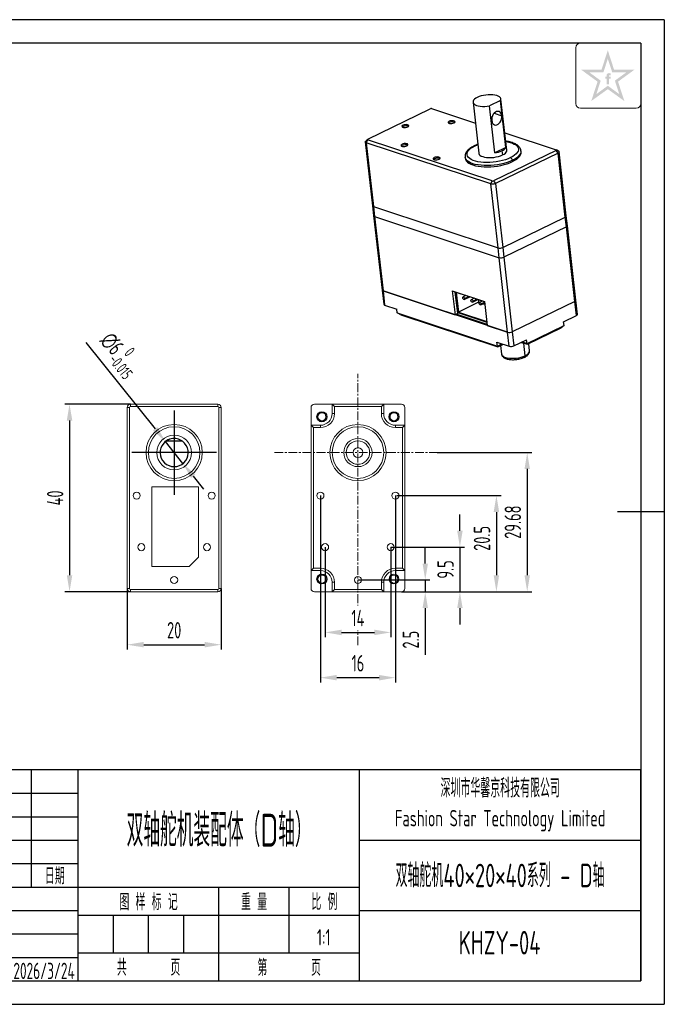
# Model space of a CAD drawing. Header units: inches. Extents: x -274 to 24, y 482 to 692.
# Tile 2 of 2: x -114 to 24, y 482 to 692. Entities that reach past the tile are written whole.
import ezdxf
from ezdxf.enums import TextEntityAlignment as Align

# ---------------------------------------------------------------- set-up
doc = ezdxf.new("R2010")
doc.units = ezdxf.units.IN
doc.header["$MEASUREMENT"] = 0
doc.header["$PDMODE"] = 3
doc.header["$PDSIZE"] = 0.3125
doc.linetypes.add('CENTER', pattern=[0.6, 0.375, -0.075, 0.075, -0.075])
doc.linetypes.add('CENTER2', pattern=[28.575, 19.05, -3.175, 3.175, -3.175])
doc.layers.get('0').update_dxf_attribs({"linetype": 'CONTINUOUS'})
doc.layers.get('Defpoints').update_dxf_attribs({"linetype": 'CONTINUOUS'})
for name, color, linetype in [('1轮廓实线层', 7, 'CONTINUOUS'), ('2细线层', 4, 'CONTINUOUS'), ('3中心线层', 1, 'CENTER2'), ('6文字层', 3, 'CONTINUOUS'), ('7标注层', 4, 'CONTINUOUS'), ('图框层', 7, 'CONTINUOUS')]:
    doc.layers.add(name, color=color, linetype=linetype)
doc.styles.add('PC_TEXTSTYLE', font='ISOCP.SHX', dxfattribs={"width": 0.707, "bigfont": 'GBCBIG.SHX'})
doc.styles.add('PC_TEXTSTYLE4', font='ISOCP.SHX', dxfattribs={"width": 0.707, "bigfont": 'GBCBIG.SHX'})
doc.dimstyles.new('GB_DIAMETER', dxfattribs={"dimtxt": 3.5, "dimasz": 3.5, "dimexe": 1, "dimexo": 0, "dimgap": 1.5, "dimtad": 1, "dimjust": 4, "dimdsep": 46, "dimtxsty": 'PC_TEXTSTYLE', "dimcen": 0, "dimclrd": 256, "dimclrt": 3, "dimadec": 0, "dimazin": 2, "dimtp": 0.1, "dimtm": 0.1, "dimtfac": 0.71, "dimtdec": 3, "dimtmove": 0, "dimatfit": 2, "dimfxl": 1, "dimtfill": 1, "dimarcsym": 0})
doc.dimstyles.new('GB_LINEAR', dxfattribs={"dimtxt": 3.5, "dimasz": 3.5, "dimexe": 1, "dimexo": 0, "dimgap": 1.5, "dimtad": 1, "dimdsep": 46, "dimtxsty": 'PC_TEXTSTYLE', "dimcen": 0, "dimclrd": 256, "dimclrt": 3, "dimadec": 0, "dimazin": 2, "dimtp": 0.1, "dimtm": 0.1, "dimtfac": 0.71, "dimtdec": 3, "dimtmove": 0, "dimatfit": 3, "dimfxl": 1, "dimtfill": 1, "dimarcsym": 0})

# ---------------------------------------------------------------- blocks, each defined once
blk = doc.blocks.new('*D8')
at = {"layer": '7标注层', "color": 0, "lineweight": -2}
for p, q in [((-90.06, 610.26), (-104.08, 610.26)), ((-90.06, 570.26), (-104.08, 570.26))]:
    blk.add_line(p, q, dxfattribs=at)
at = {"layer": '7标注层', "lineweight": -2}
blk.add_line((-103.08, 606.76), (-103.08, 573.76), dxfattribs=at)
at = {"layer": '7标注层'}
for points in [[(-102.49, 606.76), (-103.66, 606.76), (-103.08, 610.26)], [(-103.66, 573.76), (-102.49, 573.76), (-103.08, 570.26)]]:
    blk.add_solid(points, dxfattribs=at)
at = {"layer": 'Defpoints', "color": 0}
for p in [(-90.06, 610.26), (-103.08, 570.26), (-90.06, 570.26)]:
    blk.add_point(p, dxfattribs=at)
at = {"layer": '7标注层', "color": 3, "insert": (-106.15, 590.26), "char_height": 3.5, "attachment_point": 5, "rotation": 90, "style": 'PC_TEXTSTYLE', "bg_fill": 3, "box_fill_scale": 1.25, "bg_fill_color": 257, "bg_fill_transparency": 0}
blk.add_mtext('40', dxfattribs=at)
blk = doc.blocks.new('*D9')
at = {"layer": '7标注层', "color": 0, "lineweight": -2}
for p, q in [((-90.76, 570.96), (-90.76, 557.96)), ((-70.76, 570.96), (-70.76, 557.96))]:
    blk.add_line(p, q, dxfattribs=at)
at = {"layer": '7标注层', "lineweight": -2}
blk.add_line((-87.26, 558.96), (-74.26, 558.96), dxfattribs=at)
at = {"layer": '7标注层'}
for points in [[(-87.26, 559.55), (-87.26, 558.38), (-90.76, 558.96)], [(-74.26, 558.38), (-74.26, 559.55), (-70.76, 558.96)]]:
    blk.add_solid(points, dxfattribs=at)
at = {"layer": 'Defpoints', "color": 0}
for p in [(-90.76, 570.96), (-70.76, 570.96), (-70.76, 558.96)]:
    blk.add_point(p, dxfattribs=at)
at = {"layer": '7标注层', "color": 3, "insert": (-80.76, 562.04), "char_height": 3.5, "attachment_point": 5, "style": 'PC_TEXTSTYLE', "bg_fill": 3, "box_fill_scale": 1.25, "bg_fill_color": 257, "bg_fill_transparency": 0}
blk.add_mtext('20', dxfattribs=at)
blk = doc.blocks.new('*D10')
at = {"layer": '7标注层', "lineweight": -2}
for p, q in [((-99.57, 623.43), (-84.82, 605.01)), ((-78.89, 597.6), (-82.64, 602.28)), ((-76.7, 594.87), (-74.51, 592.13))]:
    blk.add_line(p, q, dxfattribs=at)
at = {"layer": '7标注层', "color": 0, "lineweight": -2}
blk.add_arc((-80.76, 599.94), 3, 109.5013, 138.1897, dxfattribs=at)
at = {"layer": '7标注层'}
for points in [[(-85.28, 604.65), (-84.37, 605.38), (-82.64, 602.28)], [(-76.24, 595.23), (-77.15, 594.5), (-78.89, 597.6)]]:
    blk.add_solid(points, dxfattribs=at)
at = {"layer": 'Defpoints', "color": 0}
for p in [(-82.64, 602.28), (-78.89, 597.6)]:
    blk.add_point(p, dxfattribs=at)
at = {"layer": '7标注层', "color": 3, "insert": (-92.16, 621.02), "char_height": 3.5, "attachment_point": 5, "rotation": 308.6894, "style": 'PC_TEXTSTYLE', "bg_fill": 3, "box_fill_scale": 1.25, "bg_fill_color": 257, "bg_fill_transparency": 0}
blk.add_mtext('{\\A1;∅6{}{\\H0.71x;\\C2;\\S 0^ -0.015;}}', dxfattribs=at)
blk = doc.blocks.new('*D11')
at = {"layer": '7标注层', "color": 0, "lineweight": -2}
for p, q in [((-49.57, 590.76), (-49.57, 550.93)), ((-33.57, 590.76), (-33.57, 550.93))]:
    blk.add_line(p, q, dxfattribs=at)
at = {"layer": '7标注层', "lineweight": -2}
blk.add_line((-46.07, 551.93), (-37.07, 551.93), dxfattribs=at)
at = {"layer": '7标注层'}
for points in [[(-46.07, 552.51), (-46.07, 551.34), (-49.57, 551.93)], [(-37.07, 551.34), (-37.07, 552.51), (-33.57, 551.93)]]:
    blk.add_solid(points, dxfattribs=at)
at = {"layer": 'Defpoints', "color": 0}
for p in [(-49.57, 590.76), (-33.57, 590.76), (-33.57, 551.93)]:
    blk.add_point(p, dxfattribs=at)
at = {"layer": '7标注层', "color": 3, "insert": (-41.57, 555), "char_height": 3.5, "attachment_point": 5, "style": 'PC_TEXTSTYLE', "bg_fill": 3, "box_fill_scale": 1.25, "bg_fill_color": 257, "bg_fill_transparency": 0}
blk.add_mtext('16', dxfattribs=at)
blk = doc.blocks.new('*D12')
at = {"layer": '7标注层', "color": 0, "lineweight": -2}
for p, q in [((-48.57, 579.76), (-48.57, 560.58)), ((-34.57, 579.76), (-34.57, 560.58))]:
    blk.add_line(p, q, dxfattribs=at)
at = {"layer": '7标注层', "lineweight": -2}
blk.add_line((-45.07, 561.58), (-38.07, 561.58), dxfattribs=at)
at = {"layer": '7标注层'}
for points in [[(-45.07, 562.16), (-45.07, 560.99), (-48.57, 561.58)], [(-38.07, 560.99), (-38.07, 562.16), (-34.57, 561.58)]]:
    blk.add_solid(points, dxfattribs=at)
at = {"layer": 'Defpoints', "color": 0}
for p in [(-48.57, 579.76), (-34.57, 579.76), (-34.57, 561.58)]:
    blk.add_point(p, dxfattribs=at)
at = {"layer": '7标注层', "color": 3, "insert": (-41.57, 564.65), "char_height": 3.5, "attachment_point": 5, "style": 'PC_TEXTSTYLE', "bg_fill": 3, "box_fill_scale": 1.25, "bg_fill_color": 257, "bg_fill_transparency": 0}
blk.add_mtext('14', dxfattribs=at)
blk = doc.blocks.new('*D13')
at = {"layer": '7标注层', "lineweight": -2}
for p, q in [((-27.21, 576.26), (-27.21, 579.76)), ((-27.21, 572.76), (-27.21, 570.26)), ((-27.21, 566.76), (-27.21, 556.8))]:
    blk.add_line(p, q, dxfattribs=at)
at = {"layer": '7标注层', "color": 0, "lineweight": -2}
for p, q in [((-41.57, 572.76), (-26.21, 572.76)), ((-32.27, 570.26), (-26.21, 570.26))]:
    blk.add_line(p, q, dxfattribs=at)
at = {"layer": '7标注层'}
for points in [[(-27.79, 576.26), (-26.63, 576.26), (-27.21, 572.76)], [(-26.63, 566.76), (-27.79, 566.76), (-27.21, 570.26)]]:
    blk.add_solid(points, dxfattribs=at)
at = {"layer": 'Defpoints', "color": 0}
for p in [(-41.57, 572.76), (-32.27, 570.26), (-27.21, 570.26)]:
    blk.add_point(p, dxfattribs=at)
at = {"layer": '7标注层', "color": 3, "insert": (-30.29, 560.03), "char_height": 3.5, "attachment_point": 5, "rotation": 90, "style": 'PC_TEXTSTYLE', "bg_fill": 3, "box_fill_scale": 1.25, "bg_fill_color": 257, "bg_fill_transparency": 0}
blk.add_mtext('2.5', dxfattribs=at)
blk = doc.blocks.new('*D14')
at = {"layer": '7标注层', "lineweight": -2}
for p, q in [((-19.82, 583.26), (-19.82, 586.76)), ((-19.82, 579.76), (-19.82, 570.26)), ((-19.82, 566.76), (-19.82, 563.26))]:
    blk.add_line(p, q, dxfattribs=at)
at = {"layer": '7标注层', "color": 0, "lineweight": -2}
for p, q in [((-34.57, 579.76), (-18.82, 579.76)), ((-28.57, 570.26), (-18.82, 570.26))]:
    blk.add_line(p, q, dxfattribs=at)
at = {"layer": '7标注层'}
for points in [[(-20.4, 583.26), (-19.23, 583.26), (-19.82, 579.76)], [(-19.23, 566.76), (-20.4, 566.76), (-19.82, 570.26)]]:
    blk.add_solid(points, dxfattribs=at)
at = {"layer": 'Defpoints', "color": 0}
for p in [(-34.57, 579.76), (-28.57, 570.26), (-19.82, 570.26)]:
    blk.add_point(p, dxfattribs=at)
at = {"layer": '7标注层', "color": 3, "insert": (-22.89, 575.01), "char_height": 3.5, "attachment_point": 5, "rotation": 90, "style": 'PC_TEXTSTYLE', "bg_fill": 3, "box_fill_scale": 1.25, "bg_fill_color": 257, "bg_fill_transparency": 0}
blk.add_mtext('9.5', dxfattribs=at)
blk = doc.blocks.new('*D15')
at = {"layer": '7标注层', "color": 0, "lineweight": -2}
for p, q in [((-33.28, 590.76), (-11.03, 590.76)), ((-21.08, 570.26), (-11.03, 570.26))]:
    blk.add_line(p, q, dxfattribs=at)
at = {"layer": '7标注层', "lineweight": -2}
blk.add_line((-12.03, 587.26), (-12.03, 573.76), dxfattribs=at)
at = {"layer": '7标注层'}
for points in [[(-11.45, 587.26), (-12.62, 587.26), (-12.03, 590.76)], [(-12.62, 573.76), (-11.45, 573.76), (-12.03, 570.26)]]:
    blk.add_solid(points, dxfattribs=at)
at = {"layer": 'Defpoints', "color": 0}
for p in [(-33.28, 590.76), (-21.08, 570.26), (-12.03, 570.26)]:
    blk.add_point(p, dxfattribs=at)
at = {"layer": '7标注层', "color": 3, "insert": (-15.11, 581.63), "char_height": 3.5, "attachment_point": 5, "rotation": 90, "style": 'PC_TEXTSTYLE', "bg_fill": 3, "box_fill_scale": 1.25, "bg_fill_color": 257, "bg_fill_transparency": 0}
blk.add_mtext('20.5', dxfattribs=at)
blk = doc.blocks.new('*D16')
at = {"layer": '7标注层', "color": 0, "lineweight": -2}
for p, q in [((-24.65, 599.94), (-4.46, 599.94)), ((-14.36, 570.26), (-4.46, 570.26))]:
    blk.add_line(p, q, dxfattribs=at)
at = {"layer": '7标注层', "lineweight": -2}
blk.add_line((-5.46, 596.44), (-5.46, 573.76), dxfattribs=at)
at = {"layer": '7标注层'}
for points in [[(-4.88, 596.44), (-6.04, 596.44), (-5.46, 599.94)], [(-6.04, 573.76), (-4.88, 573.76), (-5.46, 570.26)]]:
    blk.add_solid(points, dxfattribs=at)
at = {"layer": 'Defpoints', "color": 0}
for p in [(-24.65, 599.94), (-14.36, 570.26), (-5.46, 570.26)]:
    blk.add_point(p, dxfattribs=at)
at = {"layer": '7标注层', "color": 3, "insert": (-8.53, 585.1), "char_height": 3.5, "attachment_point": 5, "rotation": 90, "style": 'PC_TEXTSTYLE', "bg_fill": 3, "box_fill_scale": 1.25, "bg_fill_color": 257, "bg_fill_transparency": 0}
blk.add_mtext('29.68', dxfattribs=at)
blk = doc.blocks.new('ZwmFrameMain_A4^_^无分区图框^_^landscape')
at = {"layer": '1轮廓实线层'}
for p, q in [((267, 200), (0, 200)), ((267, 200), (267, 0)), ((272, 100), (262, 100)), ((0, 0), (267, 0))]:
    blk.add_line(p, q, dxfattribs=at)
at = {"layer": '2细线层'}
for p, q in [((272, 205), (-25, 205)), ((272, 205), (272, -5)), ((-25, -5), (272, -5))]:
    blk.add_line(p, q, dxfattribs=at)
blk = doc.blocks.new('ZwmFrameMain_标题栏1')
at = {"layer": '1轮廓实线层'}
for p, q in [((0, 45), (-180, 45)), ((-130, 20), (-130, 45)), ((-120, 0), (-120, 45)), ((0, 0), (0, 45)), ((-60, 30), (0, 30)), ((-180, 20), (-60, 20)), ((-60, 15), (0, 15)), ((-180, 0), (0, 0))]:
    blk.add_line(p, q, dxfattribs=at)
at = {"layer": '1轮廓实线层', "color": 7}
for p, q in [((-60, 0), (-60, 45)), ((-180, 25), (-120, 25))]:
    blk.add_line(p, q, dxfattribs=at)
at = {"layer": '2细线层'}
for p, q in [((-180, 40), (-120, 40)), ((-180, 35), (-120, 35)), ((-180, 30), (-120, 30)), ((-90, 0), (-90, 20)), ((-75, 6), (-75, 20)), ((-180, 15), (-120, 15)), ((-120, 14), (-60, 14)), ((-112.5, 6), (-112.5, 14)), ((-105, 6), (-105, 14)), ((-97.5, 6), (-97.5, 14)), ((-180, 10), (-120, 10)), ((-180, 5), (-120, 5)), ((-120, 6), (-60, 6))]:
    blk.add_line(p, q, dxfattribs=at)
at = {"layer": '6文字层', "style": 'PC_TEXTSTYLE', "width": 0.667}
for s, p in [(' 日期 ', (-125, 22.5)), (' 图 样 标 记 ', (-105, 17)), (' 重 量 ', (-82.5, 17)), (' 比 例 ', (-67.5, 17)), ('共       页', (-105, 3)), ('第       页', (-75, 3))]:
    blk.add_text(s, height=3.5, dxfattribs=at).set_placement(p, align=Align.MIDDLE)
at = {"layer": '6文字层', "style": 'PC_TEXTSTYLE', "flags": 8}
for tag, height, width, p, p2 in [('企业名称', 5, 3.445461, (-54.29, 34.82), (-5.27, 34.82)), ('产品名称或材料标记', 7, 1.034456, (-113.46, 28.64), (-66.42, 28.64)), ('图样名称', 5, 3.480264, (-54.79, 19.98), (-5.27, 19.98)), ('标准化', 3.5, 1.756036, (-133.83, 15.37), (-120.75, 15.37)), ('重量', 3.5, 2.448074, (-88.46, 7.54), (-76.55, 7.54)), ('比例', 3.5, 2.367734, (-73.35, 7.54), (-61.93, 7.54)), ('图样代号', 5, 3.489916, (-54.79, 5.63), (-5.52, 5.63)), ('审核', 3.5, 2.723972, (-163.99, 5.37), (-150.63, 5.37)), ('工艺', 3.5, 2.851598, (-164.21, 0.37), (-150.89, 0.37)), ('日期', 3.5, 2.733185, (-133.83, 0.37), (-120.75, 0.37)), ('共几页', 3.5, 0.953151, (-108.58, 1.48), (-101.56, 1.48))]:
    blk.add_attdef(tag, text='', height=height, dxfattribs=dict(at, width=width)).set_placement(p, p2, align=Align.FIT)
at = {"layer": '6文字层', "style": 'PC_TEXTSTYLE', "width": 9.901758, "flags": 8}
blk.add_attdef('设计', text='', height=3.5, rotation=359.5768, dxfattribs=at).set_placement((-164.23, 15.37), (-150.37, 15.27), align=Align.FIT)
at = {"layer": '6文字层', "color": 3, "style": 'PC_TEXTSTYLE', "width": 0.96618, "flags": 8}
blk.add_attdef('第几页', text='', height=3.5, dxfattribs=at).set_placement((-78.29, 1.5), (-71.16, 1.5), align=Align.FIT)
at = {"layer": '6文字层', "color": 0, "style": 'PC_TEXTSTYLE', "width": 0.715273, "flags": 8}
blk.add_attdef('图纸张数', text='', height=3.5, dxfattribs=at).set_placement((-2.66, -3.87), (4.46, -3.87), align=Align.FIT)

msp = doc.modelspace()

# ---------------------------------------------------------------- hatches: boundary and pattern name
at = {"layer": '6文字层', "lineweight": 5}
h = msp.add_hatch(color=2, dxfattribs=at)
edge = h.paths.add_edge_path(flags=0)
edge.add_line((11.95, 679.681), (12.346, 679.681))
edge.add_line((12.346, 679.681), (12.346, 680.107))
edge.add_line((12.346, 680.107), (11.955, 680.107))
edge.add_line((11.955, 680.107), (11.955, 680.315))
edge.add_spline(control_points=[(11.955, 680.315), (11.954, 680.34), (11.953, 680.436), (12.142, 680.406), (12.26, 680.389), (12.327, 680.371), (12.355, 680.364)], knot_values=[0, 0, 0, 0, 1.4943482, 5.8188355, 8.4876202, 10.3632598, 10.3632598, 10.3632598, 10.3632598], degree=3, periodic=0)
edge.add_line((12.355, 680.364), (12.355, 680.801))
edge.add_spline(control_points=[(12.355, 680.801), (12.283, 680.818), (12.11, 680.859), (11.862, 680.88), (11.633, 680.776), (11.517, 680.632), (11.498, 680.522), (11.493, 680.491)], knot_values=[0, 0, 0, 0, 4.9341397, 11.9452686, 16.0265909, 21.3569295, 23.4510995, 23.4510995, 23.4510995, 23.4510995], degree=3, periodic=0)
edge.add_line((11.493, 680.491), (11.493, 680.107))
edge.add_line((11.493, 680.107), (11.206, 680.107))
edge.add_line((11.206, 680.107), (11.206, 679.681))
edge.add_line((11.206, 679.681), (11.496, 679.681))
edge.add_line((11.496, 679.681), (11.496, 678.491))
edge.add_line((11.496, 678.491), (11.95, 678.491))
edge.add_line((11.95, 678.491), (11.95, 679.681))
h.paths.add_polyline_path([(17.406, 681.595), (13.066, 681.595), (11.726, 685.735), (10.386, 681.595), (6.046, 681.595), (9.54, 679.047), (8.2, 674.918), (11.726, 677.443), (15.252, 674.918), (13.912, 679.047)])
h.paths.add_polyline_path([(13.24, 679.259), (14.172, 676.386), (11.726, 678.176), (9.28, 676.386), (10.212, 679.259), (7.759, 681.048), (10.791, 681.048), (11.726, 683.935), (12.661, 681.048), (15.693, 681.048)], flags=16)

# ---------------------------------------------------------------- linework, layer by layer
at = {"color": 7, "linetype": 'Continuous', "lineweight": 25}
for p, q in [((-17.023, 674.667), (-15.787, 663.76)), ((-11.13, 675.014), (-13.51, 673.856)), ((-9.997, 665.016), (-11.13, 675.014)), ((-9.825, 664.436), (-11.061, 675.343)), ((-39.49, 666.773), (-26.141, 673.267)), ((-25.86, 673.292), (-16.517, 670.199)), ((-12.377, 663.858), (-13.51, 673.856)), ((-22.079, 670.311), (-22.11, 670.584)), ((-31.924, 669.463), (-31.955, 669.735)), ((-10.243, 668.123), (0.723, 664.494)), ((-39.997, 666.194), (-38.452, 652.56)), ((-39.535, 666.743), (-39.948, 666.318)), ((-39.496, 666.658), (-39.804, 666.028)), ((-13.22, 657.231), (-39.804, 666.028)), ((-39.804, 666.028), (-38.258, 652.395)), ((-12.913, 657.86), (-39.496, 666.658)), ((-32.127, 665.423), (-32.158, 665.696)), ((0.718, 664.378), (-12.632, 657.884)), ((-9.997, 665.016), (-12.377, 663.858)), ((1.113, 663.81), (-12.236, 657.316)), ((-6.762, 664.046), (-6.792, 664.319)), ((1.113, 663.81), (0.718, 664.378)), ((1.251, 664.158), (0.754, 664.48)), ((2.659, 650.176), (1.113, 663.81)), ((2.872, 650.415), (1.327, 664.048)), ((-25.269, 662.567), (-25.3, 662.839)), ((-18.716, 662.968), (-18.685, 662.695)), ((-8.622, 662.276), (-8.591, 662.003)), ((-13.22, 657.231), (-12.913, 657.86)), ((-12.632, 657.884), (-12.236, 657.316)), ((-12.236, 657.316), (-10.691, 643.682)), ((-11.675, 643.597), (-13.22, 657.231)), ((-38.452, 652.56), (-38.215, 650.47)), ((-38.258, 652.395), (-11.675, 643.597)), ((-38.258, 652.395), (-38.022, 650.304)), ((-38.215, 650.47), (-36.412, 634.564)), ((-38.022, 650.304), (-11.438, 641.506)), ((-38.022, 650.304), (-36.219, 634.398)), ((-10.691, 643.682), (2.659, 650.176)), ((2.896, 648.086), (2.659, 650.176)), ((3.109, 648.324), (2.872, 650.415)), ((2.896, 648.086), (-10.454, 641.591)), ((4.698, 632.18), (2.896, 648.086)), ((4.912, 632.418), (3.109, 648.324)), ((-11.438, 641.506), (-11.675, 643.597)), ((-10.691, 643.682), (-10.454, 641.591)), ((-9.636, 625.6), (-11.438, 641.506)), ((-10.454, 641.591), (-8.651, 625.685)), ((-36.412, 634.564), (-36.072, 631.564)), ((-36.219, 634.398), (-20.863, 629.316)), ((-9.636, 625.6), (-36.219, 634.398)), ((-36.219, 634.398), (-35.879, 631.398)), ((-21.44, 634.406), (-14.553, 632.127)), ((-21.44, 634.406), (-20.863, 629.316)), ((-20.281, 629.599), (-20.802, 634.195)), ((-20.249, 629.778), (-20.748, 634.177)), ((-18.2, 633.299), (-20.606, 634.095)), ((-20.606, 634.095), (-20.132, 629.914)), ((-18.553, 633.416), (-19.147, 633.127)), ((-18.885, 632.587), (-17.694, 633.166)), ((-18.204, 633.335), (-18.2, 633.299)), ((-18.158, 633.32), (-18.2, 633.299)), ((-16.761, 632.858), (-17.398, 632.548)), ((-17.136, 632.008), (-15.987, 632.567)), ((-16.472, 632.762), (-16.468, 632.726)), ((-14.549, 632.091), (-16.468, 632.726)), ((-15.885, 632.533), (-15.826, 632.009)), ((-15.054, 632.258), (-15.649, 631.969)), ((-14.553, 632.127), (-13.976, 627.037)), ((4.698, 632.18), (-8.651, 625.685)), ((5.038, 629.18), (4.698, 632.18)), ((5.252, 629.418), (4.912, 632.418)), ((-35.879, 631.398), (-33.262, 630.532)), ((-33.169, 629.714), (-33.262, 630.532)), ((-15.826, 632.009), (-20.132, 629.914)), ((-15.826, 632.009), (-15.668, 631.957)), ((-15.387, 631.429), (-14.522, 631.85)), ((-14.855, 631.688), (-14.49, 631.567)), ((-33.169, 629.714), (-11.82, 622.649)), ((-32.415, 629.321), (-33.169, 629.714)), ((-32.415, 629.321), (-11.754, 622.483)), ((-20.281, 629.599), (-20.863, 629.316)), ((-20.64, 629.425), (-13.998, 627.226)), ((-14.001, 627.259), (-20.602, 629.443)), ((-20.249, 629.778), (-14.055, 627.728)), ((-20.132, 629.914), (-14.075, 627.91)), ((2.311, 627.853), (5.038, 629.18)), ((-13.976, 627.037), (-9.636, 625.6)), ((-5.491, 623.194), (2.404, 627.035)), ((-5.425, 623.029), (1.752, 626.52)), ((2.404, 627.035), (1.752, 626.52)), ((2.404, 627.035), (2.311, 627.853)), ((-9.296, 622.601), (-9.636, 625.6)), ((-8.651, 625.685), (-8.311, 622.686)), ((-8.311, 622.686), (-5.584, 624.013)), ((-5.491, 623.194), (-5.584, 624.013)), ((-11.913, 623.467), (-9.296, 622.601)), ((-11.82, 622.649), (-11.913, 623.467)), ((-11.82, 622.649), (-10.857, 623.118)), ((-11.82, 622.649), (-11.754, 622.483)), ((-11.754, 622.483), (-10.677, 623.007)), ((-11.142, 622.78), (-10.935, 620.95)), ((-10.677, 623.007), (-10.609, 623.035)), ((-6.751, 623.445), (-6.458, 623.37)), ((-6.547, 623.544), (-5.491, 623.194)), ((-6.458, 623.37), (-5.425, 623.029)), ((-5.425, 623.029), (-5.491, 623.194)), ((-4.973, 621.625), (-5.147, 623.164)), ((-82.406, 602.439), (-79.117, 602.439))]:
    msp.add_line(p, q, dxfattribs=at)
at = {"color": 8, "linetype": 'Continuous', "lineweight": 25}
for p, q in [((-12.511, 672.316), (-10.883, 671.778)), ((-10.843, 664.323), (-10.74, 663.414)), ((-18.809, 632.789), (-17.896, 633.233)), ((-17.06, 632.21), (-16.189, 632.633)), ((-15.312, 631.631), (-14.539, 632.006)), ((-10.677, 623.007), (-10.643, 623.047)), ((-6.644, 623.497), (-6.458, 623.37)), ((-5.888, 620.604), (-6.192, 623.282))]:
    msp.add_line(p, q, dxfattribs=at)
at = {"color": 1, "linetype": 'CENTER', "lineweight": 0, "ltscale": 5}
for p, q in [((-41.567, 558.834), (-41.567, 616.719)), ((-59.388, 599.939), (-24.651, 599.939))]:
    msp.add_line(p, q, dxfattribs=at)
at = {"color": 7, "lineweight": 0}
for p, q in [((-90.261, 609.564), (-90.761, 609.564)), ((-90.761, 609.564), (-90.761, 570.964)), ((-90.261, 609.564), (-90.261, 570.964)), ((-71.461, 610.264), (-90.061, 610.264)), ((-90.061, 609.764), (-90.061, 610.264)), ((-71.461, 609.764), (-90.061, 609.764)), ((-71.461, 609.764), (-71.461, 610.264)), ((-71.261, 609.564), (-70.761, 609.564)), ((-71.261, 570.964), (-71.261, 609.564)), ((-70.761, 570.964), (-70.761, 609.564)), ((-90.261, 570.964), (-90.761, 570.964)), ((-90.061, 570.764), (-90.061, 570.264)), ((-90.061, 570.764), (-71.461, 570.764)), ((-90.061, 570.264), (-71.461, 570.264)), ((-71.461, 570.764), (-71.461, 570.264)), ((-71.261, 570.964), (-70.761, 570.964))]:
    msp.add_line(p, q, dxfattribs=at)
at = {"color": 7, "linetype": 'Continuous', "lineweight": 0}
for p, q in [((-51.567, 609.564), (-51.567, 570.964)), ((-32.267, 610.264), (-50.867, 610.264)), ((-47.067, 610.264), (-46.567, 609.764)), ((-47.067, 610.264), (-47.067, 608.264)), ((-36.567, 609.764), (-46.567, 609.764)), ((-46.567, 609.764), (-46.567, 608.264)), ((-36.567, 609.764), (-36.067, 610.264)), ((-36.567, 608.264), (-36.567, 609.764)), ((-36.067, 608.264), (-36.067, 610.264)), ((-31.567, 570.964), (-31.567, 609.564)), ((-46.567, 608.264), (-47.067, 608.264)), ((-36.567, 608.264), (-36.067, 608.264)), ((-49.567, 605.764), (-51.567, 605.764)), ((-51.067, 605.264), (-51.567, 605.764)), ((-49.567, 605.264), (-51.067, 605.264)), ((-51.067, 605.264), (-51.067, 575.264)), ((-49.567, 605.264), (-49.567, 605.764)), ((-31.567, 605.764), (-33.567, 605.764)), ((-33.567, 605.264), (-33.567, 605.764)), ((-32.067, 605.264), (-33.567, 605.264)), ((-31.567, 605.764), (-32.067, 605.264)), ((-32.067, 575.264), (-32.067, 605.264)), ((-85.539, 592.631), (-85.539, 575.631)), ((-75.539, 592.631), (-85.539, 592.631)), ((-75.539, 577.631), (-75.539, 592.631)), ((-75.539, 577.631), (-77.539, 575.631)), ((-85.539, 575.631), (-77.539, 575.631)), ((-51.567, 574.764), (-51.067, 575.264)), ((-51.567, 574.764), (-49.567, 574.764)), ((-51.067, 575.264), (-49.567, 575.264)), ((-49.567, 575.264), (-49.567, 574.764)), ((-33.567, 575.264), (-33.567, 574.764)), ((-33.567, 575.264), (-32.067, 575.264)), ((-33.567, 574.764), (-31.567, 574.764)), ((-32.067, 575.264), (-31.567, 574.764)), ((-47.067, 572.264), (-47.067, 570.264)), ((-46.567, 572.264), (-47.067, 572.264)), ((-46.567, 572.264), (-46.567, 570.764)), ((-36.567, 570.764), (-36.567, 572.264)), ((-36.567, 572.264), (-36.067, 572.264)), ((-36.067, 570.264), (-36.067, 572.264)), ((-50.867, 570.264), (-32.267, 570.264)), ((-46.567, 570.764), (-47.067, 570.264)), ((-46.567, 570.764), (-36.567, 570.764)), ((-36.067, 570.264), (-36.567, 570.764))]:
    msp.add_line(p, q, dxfattribs=at)
at = {"color": 7, "linetype": 'Continuous', "lineweight": 25, "flags": 128}
for points in [[(-11.13, 675.014), (-11.062, 675.226), (-11.08, 675.432), (-11.183, 675.625), (-11.37, 675.8), (-11.634, 675.952), (-11.967, 676.077), (-12.361, 676.171), (-12.803, 676.231), (-13.282, 676.255), (-13.782, 676.243), (-14.29, 676.196), (-14.791, 676.114), (-15.27, 675.999), (-15.713, 675.856), (-16.108, 675.689)], [(-16.108, 675.689), (-16.443, 675.501), (-16.709, 675.299), (-16.897, 675.089), (-17.003, 674.876), (-17.023, 674.667), (-16.956, 674.467), (-16.806, 674.284), (-16.575, 674.121), (-16.271, 673.984), (-15.902, 673.876), (-15.479, 673.801), (-15.015, 673.761), (-14.522, 673.757), (-14.016, 673.789), (-13.51, 673.856)], [(-10.883, 671.778), (-10.951, 672.089), (-11.078, 672.351), (-11.256, 672.55), (-11.475, 672.673), (-11.722, 672.714), (-11.983, 672.67), (-12.243, 672.544), (-12.486, 672.343), (-12.698, 672.078), (-12.868, 671.766), (-12.985, 671.424), (-13.042, 671.072), (-13.036, 670.73)], [(-22.11, 670.584), (-22.263, 670.484), (-22.335, 670.376), (-22.318, 670.272), (-22.214, 670.185), (-22.034, 670.125), (-21.802, 670.101), (-21.544, 670.114), (-21.292, 670.163), (-21.077, 670.242)], [(-22.243, 670.201), (-22.232, 670.211), (-22.079, 670.311)], [(-21.077, 670.242), (-20.924, 670.342), (-20.852, 670.45), (-20.869, 670.554), (-20.974, 670.641), (-21.153, 670.701), (-21.386, 670.725), (-21.643, 670.712), (-21.895, 670.663), (-22.11, 670.584)], [(-13.036, 670.73), (-12.968, 670.419), (-12.841, 670.156), (-12.663, 669.958), (-12.444, 669.834), (-12.197, 669.793), (-11.936, 669.837), (-11.677, 669.963), (-11.433, 670.165), (-11.221, 670.429), (-11.051, 670.742), (-10.935, 671.084), (-10.877, 671.436), (-10.883, 671.778)], [(-31.955, 669.735), (-32.108, 669.635), (-32.18, 669.527), (-32.163, 669.423), (-32.058, 669.336), (-31.879, 669.277), (-31.646, 669.252), (-31.389, 669.265), (-31.137, 669.314), (-30.922, 669.393)], [(-32.087, 669.353), (-32.077, 669.363), (-31.924, 669.463)], [(-30.922, 669.393), (-30.769, 669.493), (-30.697, 669.602), (-30.714, 669.706), (-30.819, 669.792), (-30.998, 669.852), (-31.231, 669.877), (-31.488, 669.864), (-31.74, 669.814), (-31.955, 669.735)], [(-39.496, 666.658), (-39.52, 666.668), (-39.538, 666.68), (-39.549, 666.695), (-39.552, 666.71), (-39.547, 666.726), (-39.535, 666.743), (-39.516, 666.758), (-39.49, 666.773)], [(-31.125, 665.354), (-30.972, 665.454), (-30.9, 665.562), (-30.917, 665.666), (-31.022, 665.753), (-31.201, 665.812), (-31.434, 665.837), (-31.691, 665.824), (-31.943, 665.775), (-32.158, 665.696)], [(-32.158, 665.696), (-32.311, 665.596), (-32.383, 665.487), (-32.366, 665.383), (-32.261, 665.297), (-32.082, 665.237), (-31.849, 665.212), (-31.592, 665.225), (-31.34, 665.275), (-31.125, 665.354)], [(-32.291, 665.313), (-32.28, 665.323), (-32.127, 665.423)], [(-9.018, 662.844), (-9.543, 662.613), (-10.119, 662.406), (-10.737, 662.225), (-11.388, 662.074), (-12.062, 661.955), (-12.747, 661.869), (-13.433, 661.819), (-14.109, 661.805), (-14.765, 661.826), (-15.39, 661.884), (-15.974, 661.977), (-16.508, 662.102), (-16.983, 662.26), (-17.393, 662.446), (-17.73, 662.659), (-17.99, 662.894), (-18.168, 663.148), (-18.262, 663.417), (-18.269, 663.697), (-18.19, 663.983), (-18.027, 664.271), (-17.781, 664.556), (-17.456, 664.834), (-17.058, 665.101), (-16.594, 665.351)], [(-15.787, 663.76), (-15.783, 663.735), (-15.704, 663.532), (-15.536, 663.347), (-15.285, 663.185), (-14.959, 663.05), (-14.567, 662.947), (-14.122, 662.88), (-13.637, 662.849), (-13.127, 662.856), (-12.607, 662.901), (-12.093, 662.982), (-11.601, 663.097), (-11.145, 663.242), (-10.74, 663.414)], [(-10.74, 663.414), (-10.397, 663.606), (-10.128, 663.813), (-9.94, 664.029), (-9.839, 664.247), (-9.825, 664.436)], [(-8.591, 662.003), (-8.102, 662.266), (-7.681, 662.544), (-7.333, 662.835), (-7.063, 663.133), (-6.877, 663.435), (-6.775, 663.736), (-6.76, 664.032), (-6.762, 664.046)], [(0.723, 664.494), (0.747, 664.484), (0.765, 664.471), (0.776, 664.457), (0.779, 664.441), (0.774, 664.425), (0.762, 664.409), (0.743, 664.393), (0.718, 664.378)], [(-25.3, 662.839), (-25.453, 662.74), (-25.525, 662.631), (-25.508, 662.527), (-25.404, 662.44), (-25.224, 662.381), (-24.992, 662.356), (-24.734, 662.369), (-24.482, 662.418), (-24.267, 662.498)], [(-24.267, 662.498), (-24.114, 662.597), (-24.042, 662.706), (-24.059, 662.81), (-24.164, 662.897), (-24.343, 662.956), (-24.576, 662.981), (-24.833, 662.968), (-25.085, 662.919), (-25.3, 662.839)], [(-18.685, 662.695), (-18.615, 662.423), (-18.457, 662.151), (-18.215, 661.897), (-17.893, 661.664), (-17.496, 661.456), (-17.03, 661.276), (-16.5, 661.126), (-15.916, 661.009), (-15.285, 660.927), (-14.616, 660.88), (-13.92, 660.87), (-13.207, 660.896), (-12.486, 660.958), (-11.769, 661.055), (-11.066, 661.186), (-10.387, 661.349), (-9.742, 661.541), (-9.14, 661.761), (-8.591, 662.003)], [(2.659, 650.176), (2.747, 650.227), (2.814, 650.282), (2.856, 650.339), (2.873, 650.396), (2.872, 650.415)], [(2.896, 648.086), (2.984, 648.136), (3.051, 648.191), (3.093, 648.248), (3.11, 648.305), (3.109, 648.324)], [(-19.222, 632.926), (-19.219, 633.025), (-19.184, 633.098), (-19.123, 633.135), (-19.047, 633.13), (-18.965, 633.083), (-18.892, 633.002), (-18.837, 632.898), (-18.809, 632.789)], [(-18.809, 632.789), (-18.813, 632.69), (-18.848, 632.616), (-18.908, 632.579), (-18.985, 632.584), (-19.066, 632.631), (-19.14, 632.713), (-19.195, 632.816), (-19.222, 632.926)], [(-17.474, 632.346), (-17.47, 632.446), (-17.435, 632.519), (-17.375, 632.556), (-17.298, 632.551), (-17.217, 632.504), (-17.143, 632.422), (-17.088, 632.319), (-17.06, 632.21)], [(-17.06, 632.21), (-17.064, 632.11), (-17.099, 632.037), (-17.159, 632), (-17.236, 632.005), (-17.318, 632.052), (-17.391, 632.134), (-17.446, 632.237), (-17.474, 632.346)], [(4.698, 632.18), (4.787, 632.23), (4.854, 632.285), (4.896, 632.342), (4.912, 632.399), (4.912, 632.418)], [(-15.725, 631.767), (-15.721, 631.866), (-15.686, 631.94), (-15.626, 631.977), (-15.549, 631.972), (-15.468, 631.925), (-15.394, 631.843), (-15.339, 631.74), (-15.312, 631.631)], [(-15.312, 631.631), (-15.316, 631.531), (-15.35, 631.458), (-15.411, 631.421), (-15.487, 631.426), (-15.569, 631.473), (-15.642, 631.554), (-15.697, 631.658), (-15.725, 631.767)], [(5.038, 629.18), (5.127, 629.231), (5.194, 629.286), (5.236, 629.343), (5.252, 629.4), (5.252, 629.418)]]:
    msp.add_lwpolyline(points, dxfattribs=at)
at = {"color": 8, "linetype": 'Continuous', "lineweight": 25, "flags": 128}
for points in [[(-10.035, 666.286), (-9.638, 666.219), (-9.104, 666.093), (-8.628, 665.936), (-8.219, 665.749), (-7.881, 665.537), (-7.621, 665.302), (-7.443, 665.047), (-7.35, 664.778), (-7.342, 664.499), (-7.421, 664.212), (-7.585, 663.924), (-7.831, 663.639), (-8.155, 663.361), (-8.553, 663.095), (-9.018, 662.844)], [(-16.594, 665.351), (-16.069, 665.582), (-15.996, 665.611)], [(-6.793, 664.326), (-6.791, 664.305), (-6.806, 664.009), (-6.907, 663.708), (-7.094, 663.406), (-7.364, 663.108), (-7.712, 662.817), (-8.133, 662.538), (-8.622, 662.276)], [(-8.622, 662.276), (-9.171, 662.033), (-9.773, 661.814), (-10.418, 661.622), (-11.097, 661.459), (-11.8, 661.328), (-12.517, 661.23), (-13.237, 661.168), (-13.951, 661.142), (-14.647, 661.153), (-15.315, 661.2), (-15.947, 661.282), (-16.531, 661.399), (-17.061, 661.548), (-17.527, 661.728), (-17.924, 661.936), (-18.246, 662.169), (-18.488, 662.424), (-18.646, 662.696), (-18.715, 662.96)], [(-5.888, 620.604), (-5.545, 620.796), (-5.276, 621.003), (-5.088, 621.219), (-4.987, 621.437), (-4.973, 621.625)], [(-10.935, 620.95), (-10.931, 620.925), (-10.852, 620.722), (-10.684, 620.537), (-10.433, 620.375), (-10.107, 620.24), (-9.716, 620.137), (-9.271, 620.069), (-8.786, 620.038), (-8.275, 620.046), (-7.755, 620.09), (-7.241, 620.172), (-6.749, 620.287), (-6.293, 620.432), (-5.888, 620.604)]]:
    msp.add_lwpolyline(points, dxfattribs=at)
at = {"color": 7, "linetype": 'Continuous', "lineweight": 0}
for centre, radius in [((-49.256, 607.564), 1.05), ((-49.256, 607.564), 0.85), ((-33.878, 607.564), 1.05), ((-33.878, 607.564), 0.85), ((-41.567, 599.939), 6), ((-41.567, 599.939), 5.5), ((-41.567, 599.939), 3), ((-41.567, 599.939), 2.5), ((-41.567, 599.939), 1.05), ((-49.256, 572.964), 1.05), ((-49.256, 572.964), 0.85), ((-41.567, 572.764), 0.75), ((-33.878, 572.964), 1.05), ((-33.878, 572.964), 0.85)]:
    msp.add_circle(centre, radius, dxfattribs=at)
for centre in [(-49.256, 607.564), (-33.878, 607.564)]:
    msp.add_circle(centre, 1.05)
at = {"color": 7, "lineweight": 0}
for centre, radius in [((-80.761, 599.939), 6), ((-80.761, 599.939), 5.5), ((-80.761, 599.939), 3.719), ((-88.761, 590.764), 0.75), ((-72.761, 590.764), 0.75), ((-49.567, 590.764), 0.75), ((-33.567, 590.764), 0.75), ((-87.761, 579.764), 0.75), ((-73.761, 579.764), 0.75), ((-48.567, 579.764), 0.75), ((-34.567, 579.764), 0.75), ((-80.761, 572.764), 0.75)]:
    msp.add_circle(centre, radius, dxfattribs=at)
at = {"color": 7, "linetype": 'Continuous', "lineweight": 25}
for centre, radius, start, end in [((-25.966, 672.883), 0.422, 75.3851, 114.46906), ((-21.454, 669.119), 1.346, 66.32741, 117.67298), ((-31.299, 668.271), 1.346, 66.32741, 117.67298), ((-31.502, 664.231), 1.346, 66.32741, 117.67298), ((-13.265, 669.552), 5.763, 278.8636, 294.85636), ((-11.534, 666.029), 1.841, 292.05372, 326.59988), ((-25.02, 662.019), 0.602, 114.50812, 133.34428), ((-24.644, 661.375), 1.346, 66.32741, 117.67298), ((-9.318, 662.213), 0.698, 5.11973, 64.58695), ((-12.807, 658.268), 0.422, 255.3847, 294.46911), ((-38.224, 652.63), 0.238, 197.08971, 261.70021), ((-37.987, 650.54), 0.238, 197.08971, 261.70021), ((2.585, 650.457), 0.29, 284.72654, 351.58269), ((2.822, 648.367), 0.29, 284.72654, 351.58269), ((-11.303, 645.026), 1.477, 255.38532, 294.46884), ((-11.066, 642.936), 1.477, 255.38532, 294.46884), ((-36.185, 634.633), 0.238, 197.08971, 261.70021), ((4.624, 632.46), 0.29, 284.72654, 351.58269), ((-35.845, 631.634), 0.238, 197.08971, 261.70021), ((-9.263, 627.03), 1.477, 255.38532, 294.46884), ((-8.923, 624.03), 1.477, 255.38532, 294.46884), ((-80.761, 599.939), 3, 41.81031, 138.18969), ((-80.761, 599.939), 3, 138.18969, 41.81031)]:
    msp.add_arc(centre, radius, start, end, dxfattribs=at)
at = {"color": 8, "linetype": 'Continuous', "lineweight": 25}
for centre, radius, start, end in [((-16.671, 665.148), 0.218, 69.06456, 114.23387), ((-6.187, 620.524), 0.309, 304.02885, 14.91864)]:
    msp.add_arc(centre, radius, start, end, dxfattribs=at)
at = {"color": 7, "lineweight": 0}
for centre, radius, start, end in [((-90.061, 609.564), 0.7, 90, 180), ((-90.061, 609.564), 0.2, 90, 180), ((-71.461, 609.564), 0.7, 0, 90), ((-71.461, 609.564), 0.2, 0, 90), ((-90.061, 570.964), 0.7, 180, 270), ((-90.061, 570.964), 0.2, 180, 270), ((-71.461, 570.964), 0.2, 270, 0), ((-71.461, 570.964), 0.7, 270, 0)]:
    msp.add_arc(centre, radius, start, end, dxfattribs=at)
at = {"color": 7, "linetype": 'Continuous', "lineweight": 0}
for centre, radius, start, end in [((-50.867, 609.564), 0.7, 90, 180), ((-32.267, 609.564), 0.7, 0, 90), ((-49.567, 608.264), 3, 270, 0), ((-49.567, 608.264), 2.5, 270, 0), ((-33.567, 608.264), 3, 180, 270), ((-33.567, 608.264), 2.5, 180, 270), ((-49.567, 572.264), 3, 0, 90), ((-49.567, 572.264), 2.5, 0, 90), ((-33.567, 572.264), 3, 90, 180), ((-33.567, 572.264), 2.5, 90, 180), ((-50.867, 570.964), 0.7, 180, 270), ((-32.267, 570.964), 0.7, 270, 0)]:
    msp.add_arc(centre, radius, start, end, dxfattribs=at)
at = {"color": 7, "linetype": 'Continuous', "lineweight": 25}
for points, knots in [([(-39.804, 666.028), (-39.859, 666.053), (-39.969, 666.102), (-40.019, 666.212), (-39.966, 666.288), (-39.939, 666.326)], [0, 0, 0, 0, 0.3337851, 0.6675702, 1, 1, 1, 1]), ([(-6.8, 664.329), (-6.813, 664.415), (-6.841, 664.609), (-6.974, 664.891), (-7.174, 665.171), (-7.443, 665.427), (-7.781, 665.662), (-8.189, 665.871), (-8.66, 666.05), (-9.185, 666.195), (-9.647, 666.292), (-9.946, 666.328), (-10.041, 666.34)], [0, 0, 0, 0, 0.0770513, 0.17354314, 0.27204022, 0.37563948, 0.48538298, 0.5997096, 0.71583185, 0.8315241, 0.94636367, 1, 1, 1, 1]), ([(-16.761, 665.346), (-16.847, 665.303), (-17.1, 665.177), (-17.478, 664.949), (-17.874, 664.658), (-18.206, 664.343), (-18.456, 664.019), (-18.625, 663.693), (-18.714, 663.366), (-18.742, 663.116), (-18.713, 662.981), (-18.709, 662.958)], [0, 0, 0, 0, 0.0707715, 0.2072035, 0.3448181, 0.4838108, 0.622873, 0.7421743, 0.8550771, 0.975673, 1, 1, 1, 1]), ([(-16.003, 665.666), (-16.039, 665.654), (-16.259, 665.577), (-16.507, 665.467), (-16.714, 665.369), (-16.761, 665.346)], [0, 0, 0, 0, 0.1307884, 0.8030661, 1, 1, 1, 1]), ([(1.231, 664.161), (1.249, 664.152), (1.318, 664.118), (1.341, 664.03), (1.29, 663.914), (1.172, 663.845), (1.113, 663.81)], [0, 0, 0, 0, 0.1003276, 0.4002184, 0.7001092, 1, 1, 1, 1]), ([(-6.014, 620.268), (-5.951, 620.3), (-5.766, 620.394), (-5.495, 620.574), (-5.247, 620.807), (-5.076, 621.055), (-4.985, 621.304), (-4.953, 621.504), (-4.977, 621.612), (-4.983, 621.637)], [0, 0, 0, 0, 0.1005217, 0.2980918, 0.5014075, 0.6649664, 0.8140533, 0.9564258, 1, 1, 1, 1]), ([(-10.925, 620.938), (-10.917, 620.875), (-10.896, 620.725), (-10.779, 620.514), (-10.604, 620.313), (-10.371, 620.14), (-10.075, 619.993), (-9.714, 619.875), (-9.303, 619.793), (-8.86, 619.749), (-8.398, 619.74), (-7.927, 619.767), (-7.458, 619.826), (-7.001, 619.918), (-6.566, 620.041), (-6.24, 620.162), (-6.066, 620.244), (-6.014, 620.268)], [0, 0, 0, 0, 0.04269338, 0.10061583, 0.15979222, 0.22406946, 0.29553348, 0.37212472, 0.44884536, 0.52422612, 0.59856767, 0.67231359, 0.74583822, 0.81945117, 0.89340529, 0.9681003, 1, 1, 1, 1])]:
    msp.add_open_spline(points, degree=3, knots=knots, dxfattribs=at)
msp.add_open_spline([(-12.236, 657.316), (-12.309, 657.286), (-12.455, 657.227), (-12.733, 657.183), (-13.008, 657.179), (-13.15, 657.214), (-13.22, 657.231)], degree=3, dxfattribs=at)
at = {"layer": '6文字层', "color": 212, "lineweight": 5}
for p, q in [((5.885, 687.262), (18.778, 687.262)), ((18.778, 687.262), (18.778, 674.379)), ((4.888, 674.379), (4.888, 686.265)), ((17.781, 673.382), (5.885, 673.382))]:
    msp.add_line(p, q, dxfattribs=at)
for centre, start, end in [((5.885, 686.265), 90, 180), ((5.885, 674.379), 180, 270), ((17.781, 674.379), 270, 0)]:
    msp.add_arc(centre, 0.997, start, end, dxfattribs=at)

# ---------------------------------------------------------------- block references
at = {"layer": '图框层'}
ref = msp.add_blockref('ZwmFrameMain_标题栏1', (18.778, 487.262), dxfattribs=at)
ref.add_attrib('产品名称或材料标记', '双轴舵机装配体（D轴）', dxfattribs={"layer": '6文字层', "height": 7, "style": 'PC_TEXTSTYLE', "width": 0.707}).set_placement((-71.164, 515.897), align=Align.CENTER)
ref.add_attrib('日期', '2026/3/24', dxfattribs={"layer": '6文字层', "height": 3.5, "style": 'PC_TEXTSTYLE', "width": 0.598085}).set_placement((-115.057, 487.633), (-101.974, 487.633), align=Align.FIT)
ref.add_attrib('图样名称', '双轴舵机40×20×40系列 - D轴', dxfattribs={"layer": '6文字层', "height": 5, "style": 'PC_TEXTSTYLE', "width": 0.707}).set_placement((-11.248, 507.24), align=Align.CENTER)
ref.add_attrib('图样代号', 'KHZY-04', dxfattribs={"layer": '6文字层', "height": 5, "style": 'PC_TEXTSTYLE', "width": 0.707}).set_placement((-11.372, 492.892), align=Align.CENTER)
ref.add_attrib('比例', '1:1', dxfattribs={"layer": '6文字层', "height": 3.5, "style": 'PC_TEXTSTYLE', "width": 0.707}).set_placement((-48.863, 494.804), align=Align.CENTER)

# ---------------------------------------------------------------- texts
at = {"layer": '6文字层', "insert": (-11.222, 524.762), "char_height": 3.5, "width": 60, "attachment_point": 5, "style": 'PC_TEXTSTYLE4'}
msp.add_mtext('{\\H1.142857x;深圳市华馨京科技有限公司}\\P\\pxsm1,qc;Fashion Star Technology Limited', dxfattribs=at)

# ---------------------------------------------------------------- next in the draw order: dimensions: what is measured, and where the dimension line sits
at = {"layer": '7标注层'}
dim = msp.add_linear_dim(base=(-103.076, 570.264), p1=(-90.061, 610.264), p2=(-90.061, 570.264), angle=90, dimstyle='GB_LINEAR', override={"dimscale": 1, "dimgap": 1.5, "dimtad": 1, "dimjust": 0, "dimdec": 2, "dimlfac": 1, "dimse1": 0, "dimse2": 0, "dimsd1": 0, "dimsd2": 0, "dimclrd": 256, "dimclre": 0, "dimtofl": 1, "dimtvp": 0.1}, dxfattribs=at)
dim.commit()
dim.dimension.update_dxf_attribs({"geometry": '*D8', "text_midpoint": (-106.153, 590.264)})
dim = msp.add_linear_dim(base=(-33.567, 551.928), p1=(-49.567, 590.764), p2=(-33.567, 590.764), dimstyle='GB_LINEAR', override={"dimscale": 1, "dimgap": 1.5, "dimtad": 1, "dimjust": 0, "dimdec": 2, "dimlfac": 1, "dimse1": 0, "dimse2": 0, "dimsd1": 0, "dimsd2": 0, "dimclrd": 256, "dimclre": 0, "dimtofl": 1, "dimtvp": 0.1}, dxfattribs=at)
dim.commit()
dim.dimension.update_dxf_attribs({"geometry": '*D11', "text_midpoint": (-41.567, 555.003)})

# ---------------------------------------------------------------- next in the draw order: dimensions: what is measured, and where the dimension line sits
dim = msp.add_diameter_dim_2p(p1=(-78.886, 597.598), p2=(-82.637, 602.281), text='{\\A1;<>{}{\\H0.71x;\\C2;\\S 0^ -0.015;}}', dimstyle='GB_DIAMETER', override={"dimscale": 1, "dimgap": 1.5, "dimtad": 1, "dimjust": 4, "dimtih": 0, "dimtoh": 0, "dimdec": 2, "dimlfac": 1, "dimpost": '', "dimcen": 0, "dimse1": 0, "dimse2": 0, "dimsd1": 0, "dimsd2": 0, "dimtol": 0, "dimlim": 0, "dimtp": 0, "dimtm": 0.015, "dimtdec": 3, "dimtix": 0, "dimtofl": 1, "dimatfit": 0, "dimtvp": 0.1}, dxfattribs=at)
dim.commit()
dim.dimension.update_dxf_attribs({"geometry": '*D10', "text_midpoint": (-95.502, 618.346), "dimtype": 163})
dim = msp.add_linear_dim(base=(-34.567, 561.576), p1=(-48.567, 579.764), p2=(-34.567, 579.764), dimstyle='GB_LINEAR', override={"dimscale": 1, "dimgap": 1.5, "dimtad": 1, "dimjust": 0, "dimdec": 2, "dimlfac": 1, "dimse1": 0, "dimse2": 0, "dimsd1": 0, "dimsd2": 0, "dimclrd": 256, "dimclre": 0, "dimtofl": 1, "dimtvp": 0.1}, dxfattribs=at)
dim.commit()
dim.dimension.update_dxf_attribs({"geometry": '*D12', "text_midpoint": (-41.567, 561.576), "dimtype": 160})
dim = msp.add_linear_dim(base=(-70.761, 558.964), p1=(-90.761, 570.964), p2=(-70.761, 570.964), dimstyle='GB_LINEAR', override={"dimscale": 1, "dimgap": 1.5, "dimtad": 1, "dimjust": 0, "dimdec": 2, "dimlfac": 1, "dimse1": 0, "dimse2": 0, "dimsd1": 0, "dimsd2": 0, "dimclrd": 256, "dimclre": 0, "dimtofl": 1, "dimtvp": 0.1}, dxfattribs=at)
dim.commit()
dim.dimension.update_dxf_attribs({"geometry": '*D9', "text_midpoint": (-80.761, 562.041)})

# ---------------------------------------------------------------- next in the draw order: linework, layer by layer
msp.add_circle((-49.256, 572.964), 1.05)
at = {"layer": '3中心线层'}
for p, q in [((-80.761, 608.939), (-80.761, 590.939)), ((-71.761, 599.939), (-89.761, 599.939))]:
    msp.add_line(p, q, dxfattribs=at)

# ---------------------------------------------------------------- next in the draw order: dimensions: what is measured, and where the dimension line sits
at = {"layer": '7标注层'}
dim = msp.add_linear_dim(base=(-27.21, 570.264), p1=(-41.567, 572.764), p2=(-32.267, 570.264), angle=90, dimstyle='GB_LINEAR', override={"dimscale": 1, "dimgap": 1.5, "dimtad": 1, "dimjust": 0, "dimdec": 2, "dimlfac": 1, "dimse1": 0, "dimse2": 0, "dimsd1": 0, "dimsd2": 0, "dimclrd": 256, "dimclre": 0, "dimtofl": 1, "dimtvp": 0.1}, dxfattribs=at)
dim.commit()
dim.dimension.update_dxf_attribs({"geometry": '*D13', "text_midpoint": (-27.21, 560.032), "dimtype": 160})

# ---------------------------------------------------------------- next in the draw order: dimensions: what is measured, and where the dimension line sits
dim = msp.add_linear_dim(base=(-19.816, 570.264), p1=(-34.567, 579.764), p2=(-28.567, 570.264), angle=90, dimstyle='GB_LINEAR', override={"dimscale": 1, "dimgap": 1.5, "dimtad": 1, "dimjust": 0, "dimdec": 2, "dimlfac": 1, "dimse1": 0, "dimse2": 0, "dimsd1": 0, "dimsd2": 0, "dimclrd": 256, "dimclre": 0, "dimtofl": 1, "dimtvp": 0.1}, dxfattribs=at)
dim.commit()
dim.dimension.update_dxf_attribs({"geometry": '*D14', "text_midpoint": (-19.816, 575.014), "dimtype": 160})

# ---------------------------------------------------------------- next in the draw order: dimensions: what is measured, and where the dimension line sits
dim = msp.add_linear_dim(base=(-12.034, 570.264), p1=(-33.278, 590.764), p2=(-21.084, 570.264), angle=90, dimstyle='GB_LINEAR', override={"dimscale": 1, "dimgap": 1.5, "dimtad": 1, "dimjust": 0, "dimdec": 2, "dimlfac": 1, "dimse1": 0, "dimse2": 0, "dimsd1": 0, "dimsd2": 0, "dimclrd": 256, "dimclre": 0, "dimtofl": 1, "dimtvp": 0.1}, dxfattribs=at)
dim.commit()
dim.dimension.update_dxf_attribs({"geometry": '*D15', "text_midpoint": (-12.034, 581.633), "dimtype": 160})

# ---------------------------------------------------------------- next in the draw order: dimensions: what is measured, and where the dimension line sits
dim = msp.add_linear_dim(base=(-5.458491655, 570.264416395), p1=(-24.651222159, 599.939416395), p2=(-14.359006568, 570.264416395), angle=90, dimstyle='GB_LINEAR', override={"dimscale": 1, "dimgap": 1.5, "dimtad": 1, "dimjust": 0, "dimdec": 2, "dimlfac": 1, "dimse1": 0, "dimse2": 0, "dimsd1": 0, "dimsd2": 0, "dimclrd": 256, "dimclre": 0, "dimtofl": 1, "dimtvp": 0.1}, dxfattribs=at)
dim.commit()
dim.dimension.update_dxf_attribs({"geometry": '*D16', "text_midpoint": (-5.458491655, 585.101916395), "dimtype": 160})

# ---------------------------------------------------------------- next in the draw order: block references
at = {"layer": '图框层'}
msp.add_blockref('ZwmFrameMain_A4^_^无分区图框^_^landscape', (-248.222, 487.262), dxfattribs=at)

doc.saveas('drawing.dxf')
